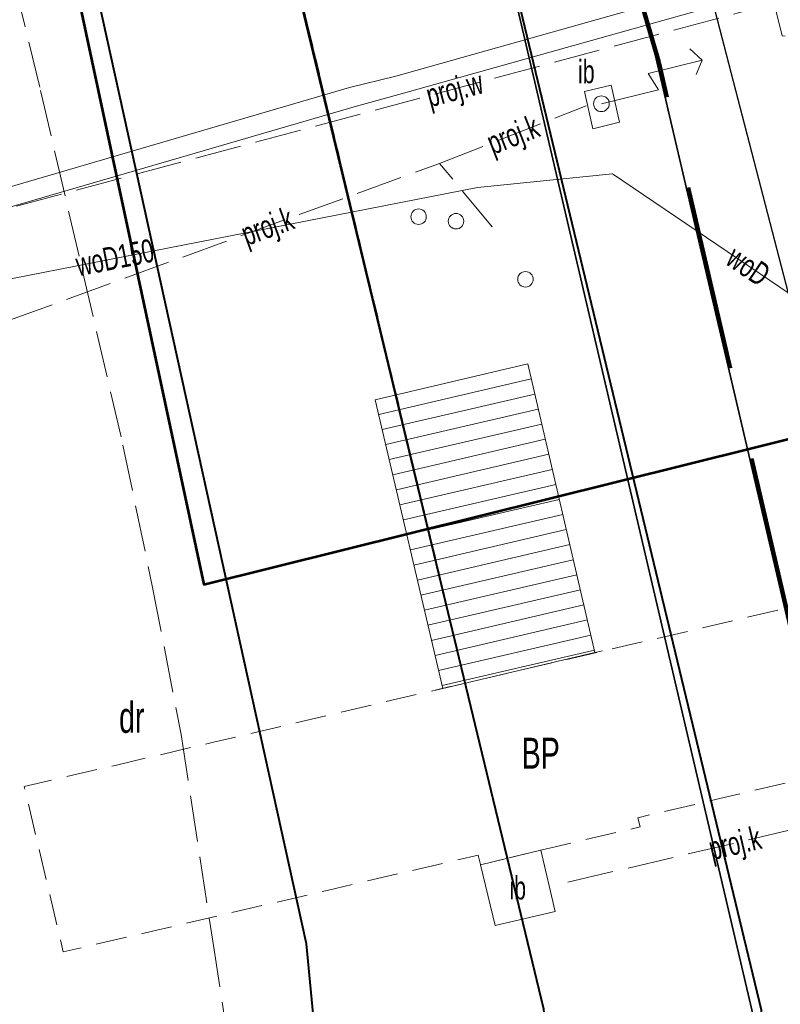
# Model space of a CAD drawing. Header units: metres. Extents: x 6567444 to 13135881, y 5574237 to 11149086.
# Tile 14 of 191: x 6567821 to 6567846, y 5574409 to 5574440. Entities that reach past the tile are written whole.
import ezdxf
from ezdxf.enums import TextEntityAlignment as Align

# ---------------------------------------------------------------- set-up
doc = ezdxf.new("R2010")
doc.units = ezdxf.units.M
for name, pattern in [('2.0_1.0', [3, 2, -1]), ('L_0_03', [1, 0.5, -0.5]), ('L_0_04', [1.5, 1, -0.5]), ('L_0_06', [2, 1.5, -0.5]), ('L_2_50', [2.5, 2, -0.5])]:
    doc.linetypes.add(name, pattern=pattern)
for name, color, linetype, lineweight in [('_TT_KAN_D_Opis_PKT_II', 7, 'Continuous', 30), ('EGB_DzialkaEwidencyjna', 7, 'Continuous', 18), ('EGB_Klasouzytek', 92, 'Continuous', 18), ('EGB_KonturUzytkuGruntowego', 92, 'Continuous', 18), ('GES_InneUrzadzeniaTowarzyszace', 7, 'Continuous', 18), ('GES_InneUrzadzeniaTowarzyszace_P', 7, 'Continuous', 18), ('GES_PrzewodCieplowniczy', 212, 'Continuous', 18), ('GES_PrzewodElektroenergetyczny_Projektowany', 7, 'Continuous', 18), ('GES_PrzewodKanalizacyjny_Projektowany', 7, 'Continuous', 18), ('GES_PrzewodWodociagowy', 5, 'Continuous', 18), ('GES_PrzewodWodociagowy_Projektowany', 7, 'Continuous', 18), ('KR_ObiektKarto', 7, 'Continuous', 18), ('MP_LINIE_REGULAC', 135, 'Continuous', 40), ('OT_Budowle', 7, 'Continuous', 18), ('OT_Komunikacja', 7, 'Continuous', 18), ('Z_ZAKRES', 214, 'Continuous', 90)]:
    doc.layers.add(name, color=color, linetype=linetype, lineweight=lineweight)
doc.styles.get("Standard").update_dxf_attribs({"font": 'arial.ttf'})
doc.linetypes.add('MPNLZ', pattern='A,6,-2,[35,msgB.shx,S=0.016,R=0,X=-1,Y=0],6', length=14)

# ---------------------------------------------------------------- blocks, each defined once
blk = doc.blocks.new('L_0_29_1')
at = {"color": 0, "linetype": 'Continuous', "lineweight": 13, "flags": 128}
blk.add_lwpolyline([(0, -0.5), (0, 0.5)], dxfattribs=at)
blk = doc.blocks.new('L_0_29_2')
at = {"color": 0, "linetype": 'Continuous', "lineweight": 13, "flags": 128}
blk.add_lwpolyline([(0, 0.5), (0, -0.5)], dxfattribs=at)
blk = doc.blocks.new('other_SUPP')
at = {"color": 0, "linetype": 'Continuous', "lineweight": 18}
blk.add_circle((0, 0), 0.5, dxfattribs=at)
blk = doc.blocks.new('other_SUPY')
at = {"color": 0, "linetype": 'Continuous', "lineweight": 18, "flags": 128}
for points in [[(-1.2, 7), (-2.1, 6.4)], [(0, 0), (0, 3.8), (-1.2, 3.4), (-1.2, 7)], [(-1.2, 7), (-0.4, 6.4)]]:
    blk.add_lwpolyline(points, dxfattribs=at)
at = {"color": 0, "linetype": 'Continuous', "lineweight": 18}
blk.add_circle((0, 0), 0.51, dxfattribs=at)
blk = doc.blocks.new('_MDCP')
at = {"layer": 'EGB_DzialkaEwidencyjna', "linetype": 'Continuous', "lineweight": 18}
for p, q in [((6567837.912, 5574408.633), (6567824.598, 5574464.147)), ((6567824.598, 5574464.147), (6567837.912, 5574408.633))]:
    blk.add_line(p, q, dxfattribs=at)
at = {"layer": 'EGB_Klasouzytek', "lineweight": 18}
for points in [[(6567799.496, 5574570.502), (6567805.83, 5574540.63), (6567812.91, 5574512.76), (6567813.39, 5574510.85), (6567815.07, 5574503.11), (6567824.54, 5574464.39), (6567837.97, 5574408.39), (6567843.288, 5574339.737)], [(6567843.288, 5574339.738), (6567840.22, 5574379.37), (6567837.97, 5574408.39), (6567824.54, 5574464.39), (6567815.07, 5574503.11), (6567813.39, 5574510.85), (6567812.91, 5574512.76), (6567809.64, 5574533.63), (6567810.66, 5574545.93), (6567811.96, 5574548.85), (6567814.7, 5574549.3), (6567819.81, 5574551.02), (6567841.64, 5574556.2), (6567848.19, 5574557.83), (6567849.51, 5574552.26), (6567830.11, 5574547.72), (6567829, 5574518.49), (6567851.37, 5574441.53), (6567857.95, 5574413.39), (6567862.49, 5574380.1), (6567864.17, 5574367.81), (6567869.98, 5574345.11), (6567862.17, 5574342.99), (6567862.141, 5574342.197)]]:
    blk.add_lwpolyline(points, dxfattribs=at)
at = {"layer": 'EGB_KonturUzytkuGruntowego', "linetype": 'L_0_03', "lineweight": 18}
for points in [[(6567799.496, 5574570.502), (6567805.83, 5574540.63), (6567812.91, 5574512.76), (6567813.39, 5574510.85), (6567815.07, 5574503.11), (6567824.54, 5574464.39), (6567837.97, 5574408.39), (6567840.22, 5574379.37), (6567843.288, 5574339.738)], [(6567843.288, 5574339.738), (6567840.22, 5574379.37), (6567837.97, 5574408.39), (6567824.54, 5574464.39), (6567815.07, 5574503.11), (6567813.39, 5574510.85), (6567812.91, 5574512.76), (6567809.64, 5574533.63), (6567810.66, 5574545.93), (6567811.96, 5574548.85), (6567814.7, 5574549.3), (6567819.81, 5574551.02), (6567841.64, 5574556.2), (6567848.19, 5574557.83), (6567849.51, 5574552.26), (6567830.11, 5574547.72), (6567829, 5574518.49), (6567851.37, 5574441.53), (6567857.95, 5574413.39), (6567862.49, 5574380.1), (6567864.17, 5574367.81), (6567869.98, 5574345.11), (6567862.17, 5574342.99), (6567862.141, 5574342.197)]]:
    blk.add_lwpolyline(points, dxfattribs=at)
at = {"layer": 'GES_InneUrzadzeniaTowarzyszace', "color": 7, "linetype": 'L_0_04', "lineweight": 18, "flags": 128}
blk.add_lwpolyline([(6567824.12, 5574416.26), (6567827.3, 5574417.01), (6567834.71, 5574418.75), (6567848.14, 5574421.88), (6567853.26, 5574423.08), (6567854.58, 5574417.42), (6567851.37, 5574416.66), (6567849.43, 5574416.21), (6567849.36, 5574416.5), (6567847.12, 5574416), (6567841.02, 5574414.57), (6567841.09, 5574414.27), (6567837.88, 5574413.52), (6567835.93, 5574413.05), (6567835.86, 5574413.36), (6567830.97, 5574412.22), (6567828.31, 5574411.6), (6567825.37, 5574410.91), (6567822.44, 5574410.23), (6567821.18, 5574415.58)], close=True, dxfattribs=at)
at = {"layer": 'GES_PrzewodCieplowniczy', "color": 212, "linetype": 'Continuous', "lineweight": 18}
for points in [[(6567818.911, 5574434.436), (6567831.7, 5574438.18), (6567833.19, 5574438.54), (6567845.1, 5574441.9)], [(6567845.21, 5574441.3), (6567833.29, 5574437.95), (6567831.92, 5574437.57), (6567819.001, 5574433.809)]]:
    blk.add_lwpolyline(points, dxfattribs=at)
at = {"layer": 'GES_PrzewodElektroenergetyczny_Projektowany', "color": 1, "linetype": 'L_2_50', "lineweight": 18}
blk.add_lwpolyline([(6567862.97, 5574345.7), (6567860.87, 5574363.89), (6567859.4, 5574369.85), (6567857.55, 5574384.66), (6567852.95, 5574407.66), (6567856.75, 5574413.96), (6567850.78, 5574439.79), (6567845.68, 5574439.84), (6567840.19, 5574462.85), (6567835.66, 5574481.07), (6567834.95, 5574484.54), (6567834.05, 5574490.99), (6567831.43, 5574502.77), (6567830.63, 5574506.04)], dxfattribs=at)
at = {"layer": 'GES_PrzewodKanalizacyjny_Projektowany', "color": 36, "linetype": 'L_0_06', "lineweight": 18, "flags": 128}
for points in [[(6567834.61, 5574435.72), (6567839.35, 5574437.58)], [(6567820.67, 5574430.64), (6567834.61, 5574435.72), (6567836.51, 5574433.43)], [(6567849.95, 5574415.11), (6567838.36, 5574412.39)]]:
    blk.add_lwpolyline(points, dxfattribs=at)
at = {"layer": 'GES_PrzewodWodociagowy', "color": 5, "linetype": 'Continuous', "lineweight": 18}
blk.add_lwpolyline([(6567840.2, 5574435.385), (6567835.835, 5574434.943), (6567819.305, 5574431.705)], dxfattribs=at)
at = {"layer": 'GES_PrzewodWodociagowy', "color": 5, "linetype": 'Continuous', "lineweight": 18, "flags": 128}
blk.add_lwpolyline([(6567840.2, 5574435.385), (6567848.987, 5574429.438)], dxfattribs=at)
at = {"layer": 'GES_PrzewodWodociagowy_Projektowany', "color": 5, "linetype": 'L_0_06', "lineweight": 18}
blk.add_lwpolyline([(6567818.999, 5574433.824), (6567848.16, 5574441.63), (6567854.05, 5574443.19), (6567857.1, 5574432.08), (6567858.03, 5574432.38)], dxfattribs=at)
at = {"layer": 'KR_ObiektKarto', "linetype": 'Continuous', "lineweight": 18, "flags": 128}
for points in [[(6567837.573, 5574428.753), (6567832.641, 5574427.606)], [(6567837.687, 5574428.266), (6567832.755, 5574427.119)], [(6567837.8, 5574427.779), (6567832.868, 5574426.632)], [(6567837.913, 5574427.292), (6567832.982, 5574426.145)], [(6567838.026, 5574426.805), (6567833.096, 5574425.658)], [(6567838.14, 5574426.318), (6567833.21, 5574425.171)], [(6567838.253, 5574425.831), (6567833.323, 5574424.684)], [(6567838.366, 5574425.344), (6567833.437, 5574424.198)], [(6567838.479, 5574424.857), (6567833.551, 5574423.711)], [(6567838.593, 5574424.37), (6567833.665, 5574423.224)], [(6567838.706, 5574423.883), (6567833.778, 5574422.737)], [(6567838.819, 5574423.396), (6567833.892, 5574422.25)], [(6567838.932, 5574422.909), (6567834.006, 5574421.763)], [(6567839.046, 5574422.422), (6567834.12, 5574421.276)], [(6567839.159, 5574421.935), (6567834.233, 5574420.789)], [(6567839.272, 5574421.448), (6567834.347, 5574420.302)], [(6567839.386, 5574420.961), (6567834.461, 5574419.816)], [(6567839.499, 5574420.474), (6567834.575, 5574419.329)], [(6567839.612, 5574419.987), (6567834.689, 5574418.842)]]:
    blk.add_lwpolyline(points, dxfattribs=at)
at = {"layer": 'MP_LINIE_REGULAC', "linetype": 'MPNLZ', "flags": 128}
blk.add_lwpolyline([(6567850.203, 5574340.64), (6567845.014, 5574408.349), (6567815.314, 5574531.714), (6567826.921, 5574548.2), (6567848.668, 5574553.025)], dxfattribs=at)
at = {"layer": 'MP_LINIE_REGULAC', "linetype": 'Continuous'}
for points in [[(6567837.155, 5574338.938), (6567830.301, 5574410.488), (6567815.244, 5574478.805), (6567809.616, 5574504.76)], [(6567828.37, 5574448.208), (6567837.97, 5574408.39), (6567843.24, 5574340.36), (6567843.288, 5574339.738)]]:
    blk.add_lwpolyline(points, dxfattribs=at)
at = {"layer": 'OT_Budowle', "color": 7, "linetype": 'Continuous', "lineweight": 18, "flags": 128}
for points in [[(6567840.16, 5574438.25), (6567840.43, 5574437.05), (6567839.56, 5574436.84), (6567839.29, 5574438.05)], [(6567837.88, 5574413.52), (6567838.34, 5574411.54), (6567836.41, 5574411.08), (6567835.93, 5574413.05)]]:
    blk.add_lwpolyline(points, close=True, dxfattribs=at)
at = {"layer": 'OT_Komunikacja', "color": 7, "linetype": 'Continuous', "lineweight": 25, "flags": 128}
blk.add_lwpolyline([(6567856.09, 5574372.83), (6567857, 5574372.9), (6567856.31, 5574378.9), (6567855.79, 5574382.87), (6567855.18, 5574386.83), (6567854.51, 5574390.76), (6567853.78, 5574394.71), (6567853.05, 5574398.63), (6567852.19, 5574402.6), (6567849.76, 5574413.26), (6567845.96, 5574431.22), (6567840.92, 5574450.67), (6567838.96, 5574456.25), (6567831.07, 5574490.06), (6567830.27, 5574495.98), (6567829, 5574501.83), (6567827.92, 5574506.7)], dxfattribs=at)
at = {"layer": 'OT_Komunikacja', "color": 7, "linetype": 'Continuous', "lineweight": 35}
for points in [[(6567821.69, 5574506.72), (6567844.97, 5574407.21), (6567845.53, 5574404.75), (6567846.07, 5574402.32), (6567847.1, 5574397.41), (6567847.57, 5574394.98), (6567847.771, 5574393.56), (6567848.45, 5574390.06), (6567848.87, 5574387.58), (6567849.27, 5574385.1), (6567849.64, 5574382.63), (6567850, 5574380.17), (6567850.33, 5574377.66), (6567850.64, 5574375.19), (6567851.22, 5574370.13), (6567851.46, 5574367.75), (6567851.69, 5574365.27), (6567851.9, 5574362.77), (6567852.1, 5574360.28), (6567852.26, 5574357.8)], [(6567825.64, 5574507.36), (6567848.98, 5574407.6), (6567849.55, 5574405.16), (6567850.09, 5574402.71), (6567850.6, 5574400.27), (6567851.1, 5574397.82), (6567851.58, 5574395.37), (6567852.04, 5574392.91), (6567852.48, 5574390.43), (6567852.89, 5574387.97), (6567853.29, 5574385.49), (6567853.67, 5574383.03), (6567854.02, 5574380.55), (6567854.35, 5574378.08), (6567854.66, 5574375.6), (6567854.97, 5574373.1), (6567855.23, 5574370.61), (6567855.48, 5574368.14), (6567855.71, 5574365.66), (6567855.92, 5574363.17), (6567856.1, 5574360.65), (6567856.28, 5574358.16)]]:
    blk.add_lwpolyline(points, dxfattribs=at)
at = {"layer": 'OT_Komunikacja', "color": 7, "linetype": 'L_0_04', "lineweight": 18, "flags": 128}
blk.add_lwpolyline([(6567947.515, 5574455.698), (6567948.396, 5574450.424), (6567948.648, 5574448.732), (6567948.975, 5574446.476), (6567949.265, 5574444.281), (6567949.478, 5574440.508), (6567949.478, 5574438.827), (6567949.548, 5574436.345), (6567949.466, 5574434.494), (6567949.331, 5574431.506), (6567949.013, 5574428.567), (6567948.397, 5574424.452), (6567947.845, 5574421.592), (6567946.958, 5574417.848), (6567946.194, 5574415.206), (6567944.955, 5574411.463), (6567944.22, 5574409.565), (6567943.335, 5574407.431), (6567941.896, 5574404.446), (6567940.723, 5574402.331), (6567939.781, 5574400.677), (6567938.516, 5574398.665), (6567936.744, 5574396.084), (6567934.465, 5574393.243), (6567932.327, 5574390.844), (6567928.971, 5574387.543), (6567926.7, 5574385.54), (6567925.032, 5574384.195), (6567923.337, 5574382.935), (6567920.797, 5574381.179), (6567917.606, 5574379.366), (6567914.527, 5574377.737), (6567911.816, 5574376.502), (6567909.558, 5574375.579), (6567907.269, 5574374.816), (6567903.606, 5574373.672), (6567899.382, 5574372.528), (6567894.891, 5574371.274), (6567878.894, 5574366.917), (6567867.949, 5574363.87), (6567863.154, 5574362.61), (6567857.11, 5574361.35), (6567856.863, 5574364.456), (6567856.582, 5574368.039), (6567856.09, 5574372.83), (6567857, 5574372.9), (6567856.31, 5574378.9), (6567855.79, 5574382.87), (6567855.18, 5574386.83), (6567854.51, 5574390.76), (6567853.78, 5574394.71), (6567853.05, 5574398.63), (6567852.19, 5574402.6), (6567849.76, 5574413.26), (6567849.89, 5574414.22), (6567851.83, 5574414.67), (6567851.37, 5574416.66), (6567854.58, 5574417.42), (6567850.88, 5574432.39), (6567845.96, 5574431.22), (6567840.92, 5574450.67), (6567838.96, 5574456.25), (6567831.07, 5574490.06), (6567830.27, 5574495.98), (6567829, 5574501.83), (6567827.92, 5574506.7), (6567826.86, 5574511.56), (6567826.08, 5574515.52), (6567825.4, 5574519.47), (6567824.95, 5574522.44), (6567824.5, 5574526.43), (6567824.25, 5574529.43), (6567824.08, 5574532.42), (6567824.01, 5574536.4), (6567824.25, 5574539.41), (6567825.44, 5574545.29), (6567826.09, 5574547.18), (6567826.92, 5574548.98), (6567827.87, 5574550.71), (6567829, 5574552.37), (6567849.24, 5574556.86), (6567847.84, 5574562.43), (6567850.42, 5574563.07), (6567851, 5574562.82), (6567857.08, 5574558.64), (6567878.36, 5574563.51), (6567907.32, 5574570.28), (6567907.73, 5574567.88), (6567878.94, 5574561.2), (6567857.62, 5574556.33), (6567833.07, 5574550.68), (6567832.17, 5574550.48), (6567830.79, 5574549.8), (6567829.67, 5574548.79), (6567828.68, 5574547.02), (6567827.68, 5574544.22), (6567827.06, 5574541.37), (6567826.61, 5574538.33), (6567826.47, 5574535.3), (6567826.62, 5574531.27), (6567826.93, 5574527.32), (6567827.29, 5574523.8), (6567827.81, 5574520.34), (6567828.64, 5574515.44), (6567829.22, 5574512.47), (6567831.34, 5574502.7), (6567832, 5574502.04), (6567832.86, 5574501.86), (6567835.48, 5574490.39), (6567838.69, 5574476.72), (6567840.94, 5574477.22), (6567842.1, 5574472.29), (6567839.84, 5574471.76), (6567843.24, 5574457.14), (6567846.41, 5574443.89), (6567846.82, 5574442.27), (6567847.04, 5574441.61), (6567847.42, 5574441.08), (6567847.97, 5574440.71), (6567848.63, 5574440.56), (6567849.32, 5574440.61), (6567851.19, 5574441.04), (6567854.02, 5574429.39), (6567857.72, 5574414.07), (6567855.38, 5574413.53), (6567854.43, 5574412.7), (6567853.63, 5574411.68), (6567853.17, 5574410.72), (6567853.12, 5574409.71), (6567854.26, 5574404.84), (6567855.51, 5574399), (6567857.01, 5574391.2), (6567857.79, 5574386.18), (6567858.35, 5574382.21), (6567859.02, 5574377.27), (6567859.909, 5574368.887), (6567860.055, 5574367.78), (6567860.402, 5574366.895), (6567861.348, 5574365.757), (6567862.743, 5574365.112), (6567863.812, 5574364.983), (6567864.873, 5574365.082), (6567875.385, 5574368.045), (6567887.169, 5574371.344), (6567894.86, 5574373.433), (6567904.193, 5574375.979), (6567909.986, 5574377.842), (6567913.714, 5574379.575), (6567916.29, 5574380.93), (6567919.833, 5574382.929), (6567921.94, 5574384.465), (6567924.837, 5574386.597), (6567926.974, 5574388.488), (6567928.91, 5574390.273), (6567932.797, 5574394.443), (6567936.263, 5574399.014), (6567938.789, 5574403.047), (6567940.719, 5574406.619), (6567942.6, 5574410.97), (6567944.237, 5574415.951), (6567945.095, 5574418.932), (6567946.005, 5574422.667), (6567946.916, 5574428.255), (6567947.357, 5574433.537), (6567947.446, 5574438.626), (6567947.184, 5574444.294), (6567946.685, 5574448.233), (6567946.054, 5574452.175), (6567945.029, 5574458.386), (6567942.856, 5574469.729), (6567945.871, 5574465.435)], close=True, dxfattribs=at)
at = {"layer": 'OT_Komunikacja', "color": 7, "linetype": 'L_0_06', "lineweight": 18}
blk.add_lwpolyline([(6567805.918, 5574503.198), (6567807.719, 5574495.774), (6567814.307, 5574468.68), (6567815.259, 5574464.767), (6567817.142, 5574457.023), (6567819.924, 5574445.478), (6567821.705, 5574438.078), (6567824.37, 5574426.61), (6567825.318, 5574422.062), (6567826.252, 5574417.257), (6567827.277, 5574410.583), (6567828.114, 5574405.156)], dxfattribs=at)
at = {"layer": 'OT_Komunikacja', "color": 7, "linetype": 'Continuous', "lineweight": 18, "flags": 128}
blk.add_lwpolyline([(6567832.53, 5574428.08), (6567837.46, 5574429.24), (6567839.63, 5574419.91), (6567834.71, 5574418.75)], close=True, dxfattribs=at)
at = {"layer": 'Z_ZAKRES', "linetype": '2.0_1.0', "lineweight": 140, "ltscale": 3}
blk.add_lwpolyline([(6567820.407, 5574555.719), (6567847.232, 5574561.997), (6567929.356, 5574581.206), (6567956.443, 5574443.911), (6567955.827, 5574425.481), (6567951.015, 5574407.07), (6567933.777, 5574381.866), (6567907.312, 5574367.318), (6567855.739, 5574355.65), (6567852.582, 5574378.747), (6567848.105, 5574411.572), (6567841.693, 5574438.994), (6567818.946, 5574517.253)], close=True, dxfattribs=at)
at = {"layer": 'GES_InneUrzadzeniaTowarzyszace_P', "linetype": 'Continuous', "xscale": 0.5, "yscale": 0.5, "zscale": 0.5, "rotation": 283.5704343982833}
blk.add_blockref('other_SUPY', (6567839.84, 5574437.65), dxfattribs=at)
at = {"layer": 'GES_InneUrzadzeniaTowarzyszace_P', "linetype": 'Continuous', "xscale": 0.5, "yscale": 0.5, "zscale": 0.5}
for p in [(6567833.929, 5574433.997), (6567835.139, 5574433.852), (6567837.384, 5574431.974)]:
    blk.add_blockref('other_SUPP', p, dxfattribs=at)
at = {"layer": 'OT_Budowle', "color": 7, "linetype": 'Continuous', "xscale": 0.5, "yscale": 0.5, "zscale": 0.5}
for name, p, rotation in [('L_0_29_2', (6567839.63, 5574419.91), 103.09), ('L_0_29_1', (6567834.71, 5574418.75), 103.15)]:
    blk.add_blockref(name, p, dxfattribs=dict(at, rotation=rotation))
at = {"layer": 'EGB_KonturUzytkuGruntowego', "lineweight": 20, "width": 0.66}
blk.add_text('dr', height=1, dxfattribs=at).set_placement((6567824.654, 5574417.813), align=Align.MIDDLE_CENTER)
at = {"layer": 'GES_InneUrzadzeniaTowarzyszace', "color": 7, "lineweight": 20, "width": 0.66}
blk.add_text('BP', height=1, dxfattribs=at).set_placement((6567837.88, 5574416.655), align=Align.MIDDLE_CENTER)
at = {"layer": 'GES_PrzewodKanalizacyjny_Projektowany', "color": 36, "lineweight": 15, "width": 0.66}
for rotation, p in [(-338.6, (6567836.98, 5574436.65)), (-340, (6567829.038, 5574433.689)), (-346.8, (6567844.155, 5574413.75))]:
    blk.add_text('proj.k', height=0.75, rotation=rotation, dxfattribs=at).set_placement(p, align=Align.MIDDLE_CENTER)
at = {"layer": 'GES_PrzewodWodociagowy', "color": 5, "lineweight": 15, "width": 0.66}
for s, rotation, p in [('woD150', -348.9, (6567824.107, 5574432.681)), ('woD', -34.1, (6567844.594, 5574432.411))]:
    blk.add_text(s, height=0.75, rotation=rotation, dxfattribs=at).set_placement(p, align=Align.MIDDLE_CENTER)
at = {"layer": 'GES_PrzewodWodociagowy_Projektowany', "color": 5, "lineweight": 15, "width": 0.66}
blk.add_text('proj.w', height=0.75, rotation=-345, dxfattribs=at).set_placement((6567835.091, 5574438.131), align=Align.MIDDLE_CENTER)
at = {"layer": 'OT_Budowle', "color": 7, "lineweight": 15, "width": 0.66}
for p in [(6567839.353, 5574438.688), (6567837.135, 5574412.3)]:
    blk.add_text('ib', height=0.75, dxfattribs=at).set_placement(p, align=Align.MIDDLE_CENTER)
blk = doc.blocks.new('GE.I.6640.1.468.2024_MDCP_dodatkowe pomiary_12.03.2026')
at = {"layer": 'EGB_DzialkaEwidencyjna', "linetype": 'Continuous', "lineweight": 18}
for p, q in [((6567837.912, 5574408.633), (6567824.598, 5574464.147)), ((6567824.598, 5574464.147), (6567837.912, 5574408.633))]:
    blk.add_line(p, q, dxfattribs=at)
at = {"layer": 'EGB_Klasouzytek', "lineweight": 18}
for points in [[(6567799.496, 5574570.502), (6567805.83, 5574540.63), (6567812.91, 5574512.76), (6567813.39, 5574510.85), (6567815.07, 5574503.11), (6567824.54, 5574464.39), (6567837.97, 5574408.39), (6567843.288, 5574339.737)], [(6567843.288, 5574339.738), (6567840.22, 5574379.37), (6567837.97, 5574408.39), (6567824.54, 5574464.39), (6567815.07, 5574503.11), (6567813.39, 5574510.85), (6567812.91, 5574512.76), (6567809.64, 5574533.63), (6567810.66, 5574545.93), (6567811.96, 5574548.85), (6567814.7, 5574549.3), (6567819.81, 5574551.02), (6567841.64, 5574556.2), (6567848.19, 5574557.83), (6567849.51, 5574552.26), (6567830.11, 5574547.72), (6567829, 5574518.49), (6567851.37, 5574441.53), (6567857.95, 5574413.39), (6567862.49, 5574380.1), (6567864.17, 5574367.81), (6567869.98, 5574345.11), (6567862.17, 5574342.99), (6567862.141, 5574342.197)]]:
    blk.add_lwpolyline(points, dxfattribs=at)
at = {"layer": 'EGB_KonturUzytkuGruntowego', "linetype": 'L_0_03', "lineweight": 18}
for points in [[(6567799.496, 5574570.502), (6567805.83, 5574540.63), (6567812.91, 5574512.76), (6567813.39, 5574510.85), (6567815.07, 5574503.11), (6567824.54, 5574464.39), (6567837.97, 5574408.39), (6567840.22, 5574379.37), (6567843.288, 5574339.738)], [(6567843.288, 5574339.738), (6567840.22, 5574379.37), (6567837.97, 5574408.39), (6567824.54, 5574464.39), (6567815.07, 5574503.11), (6567813.39, 5574510.85), (6567812.91, 5574512.76), (6567809.64, 5574533.63), (6567810.66, 5574545.93), (6567811.96, 5574548.85), (6567814.7, 5574549.3), (6567819.81, 5574551.02), (6567841.64, 5574556.2), (6567848.19, 5574557.83), (6567849.51, 5574552.26), (6567830.11, 5574547.72), (6567829, 5574518.49), (6567851.37, 5574441.53), (6567857.95, 5574413.39), (6567862.49, 5574380.1), (6567864.17, 5574367.81), (6567869.98, 5574345.11), (6567862.17, 5574342.99), (6567862.141, 5574342.197)]]:
    blk.add_lwpolyline(points, dxfattribs=at)
at = {"layer": 'GES_InneUrzadzeniaTowarzyszace', "color": 7, "linetype": 'L_0_04', "lineweight": 18, "flags": 128}
blk.add_lwpolyline([(6567824.12, 5574416.26), (6567827.3, 5574417.01), (6567834.71, 5574418.75), (6567848.14, 5574421.88), (6567853.26, 5574423.08), (6567854.58, 5574417.42), (6567851.37, 5574416.66), (6567849.43, 5574416.21), (6567849.36, 5574416.5), (6567847.12, 5574416), (6567841.02, 5574414.57), (6567841.09, 5574414.27), (6567837.88, 5574413.52), (6567835.93, 5574413.05), (6567835.86, 5574413.36), (6567830.97, 5574412.22), (6567828.31, 5574411.6), (6567825.37, 5574410.91), (6567822.44, 5574410.23), (6567821.18, 5574415.58)], close=True, dxfattribs=at)
at = {"layer": 'GES_PrzewodCieplowniczy', "color": 212, "linetype": 'Continuous', "lineweight": 18}
for points in [[(6567818.911, 5574434.436), (6567831.7, 5574438.18), (6567833.19, 5574438.54), (6567845.1, 5574441.9)], [(6567845.21, 5574441.3), (6567833.29, 5574437.95), (6567831.92, 5574437.57), (6567819.001, 5574433.809)]]:
    blk.add_lwpolyline(points, dxfattribs=at)
at = {"layer": 'GES_PrzewodElektroenergetyczny_Projektowany', "color": 1, "linetype": 'L_2_50', "lineweight": 18}
blk.add_lwpolyline([(6567862.97, 5574345.7), (6567860.87, 5574363.89), (6567859.4, 5574369.85), (6567857.55, 5574384.66), (6567852.95, 5574407.66), (6567856.75, 5574413.96), (6567850.78, 5574439.79), (6567845.68, 5574439.84), (6567840.19, 5574462.85), (6567835.66, 5574481.07), (6567834.95, 5574484.54), (6567834.05, 5574490.99), (6567831.43, 5574502.77), (6567830.63, 5574506.04)], dxfattribs=at)
at = {"layer": 'GES_PrzewodKanalizacyjny_Projektowany', "color": 36, "linetype": 'L_0_06', "lineweight": 18, "flags": 128}
for points in [[(6567834.61, 5574435.72), (6567839.35, 5574437.58)], [(6567820.67, 5574430.64), (6567834.61, 5574435.72), (6567836.51, 5574433.43)], [(6567849.95, 5574415.11), (6567838.36, 5574412.39)]]:
    blk.add_lwpolyline(points, dxfattribs=at)
at = {"layer": 'GES_PrzewodWodociagowy', "color": 5, "linetype": 'Continuous', "lineweight": 18}
blk.add_lwpolyline([(6567840.2, 5574435.385), (6567835.835, 5574434.943), (6567819.305, 5574431.705)], dxfattribs=at)
at = {"layer": 'GES_PrzewodWodociagowy', "color": 5, "linetype": 'Continuous', "lineweight": 18, "flags": 128}
blk.add_lwpolyline([(6567840.2, 5574435.385), (6567848.987, 5574429.438)], dxfattribs=at)
at = {"layer": 'GES_PrzewodWodociagowy_Projektowany', "color": 5, "linetype": 'L_0_06', "lineweight": 18}
blk.add_lwpolyline([(6567818.999, 5574433.824), (6567848.16, 5574441.63), (6567854.05, 5574443.19), (6567857.1, 5574432.08), (6567858.03, 5574432.38)], dxfattribs=at)
at = {"layer": 'KR_ObiektKarto', "linetype": 'Continuous', "lineweight": 18, "flags": 128}
for points in [[(6567837.573, 5574428.753), (6567832.641, 5574427.606)], [(6567837.687, 5574428.266), (6567832.755, 5574427.119)], [(6567837.8, 5574427.779), (6567832.868, 5574426.632)], [(6567837.913, 5574427.292), (6567832.982, 5574426.145)], [(6567838.026, 5574426.805), (6567833.096, 5574425.658)], [(6567838.14, 5574426.318), (6567833.21, 5574425.171)], [(6567838.253, 5574425.831), (6567833.323, 5574424.684)], [(6567838.366, 5574425.344), (6567833.437, 5574424.198)], [(6567838.479, 5574424.857), (6567833.551, 5574423.711)], [(6567838.593, 5574424.37), (6567833.665, 5574423.224)], [(6567838.706, 5574423.883), (6567833.778, 5574422.737)], [(6567838.819, 5574423.396), (6567833.892, 5574422.25)], [(6567838.932, 5574422.909), (6567834.006, 5574421.763)], [(6567839.046, 5574422.422), (6567834.12, 5574421.276)], [(6567839.159, 5574421.935), (6567834.233, 5574420.789)], [(6567839.272, 5574421.448), (6567834.347, 5574420.302)], [(6567839.386, 5574420.961), (6567834.461, 5574419.816)], [(6567839.499, 5574420.474), (6567834.575, 5574419.329)], [(6567839.612, 5574419.987), (6567834.689, 5574418.842)]]:
    blk.add_lwpolyline(points, dxfattribs=at)
at = {"layer": 'MP_LINIE_REGULAC', "linetype": 'MPNLZ', "flags": 128}
blk.add_lwpolyline([(6567850.203, 5574340.64), (6567845.014, 5574408.349), (6567815.314, 5574531.714), (6567826.921, 5574548.2), (6567848.668, 5574553.025)], dxfattribs=at)
at = {"layer": 'MP_LINIE_REGULAC', "linetype": 'Continuous'}
for points in [[(6567837.155, 5574338.938), (6567830.301, 5574410.488), (6567815.244, 5574478.805), (6567809.616, 5574504.76)], [(6567828.37, 5574448.208), (6567837.97, 5574408.39), (6567843.24, 5574340.36), (6567843.288, 5574339.738)]]:
    blk.add_lwpolyline(points, dxfattribs=at)
at = {"layer": 'OT_Budowle', "color": 7, "linetype": 'Continuous', "lineweight": 18, "flags": 128}
for points in [[(6567840.16, 5574438.25), (6567840.43, 5574437.05), (6567839.56, 5574436.84), (6567839.29, 5574438.05)], [(6567837.88, 5574413.52), (6567838.34, 5574411.54), (6567836.41, 5574411.08), (6567835.93, 5574413.05)]]:
    blk.add_lwpolyline(points, close=True, dxfattribs=at)
at = {"layer": 'OT_Komunikacja', "color": 7, "linetype": 'Continuous', "lineweight": 25, "flags": 128}
blk.add_lwpolyline([(6567856.09, 5574372.83), (6567857, 5574372.9), (6567856.31, 5574378.9), (6567855.79, 5574382.87), (6567855.18, 5574386.83), (6567854.51, 5574390.76), (6567853.78, 5574394.71), (6567853.05, 5574398.63), (6567852.19, 5574402.6), (6567849.76, 5574413.26), (6567845.96, 5574431.22), (6567840.92, 5574450.67), (6567838.96, 5574456.25), (6567831.07, 5574490.06), (6567830.27, 5574495.98), (6567829, 5574501.83), (6567827.92, 5574506.7)], dxfattribs=at)
at = {"layer": 'OT_Komunikacja', "color": 7, "linetype": 'Continuous', "lineweight": 35}
for points in [[(6567821.69, 5574506.72), (6567844.97, 5574407.21), (6567845.53, 5574404.75), (6567846.07, 5574402.32), (6567847.1, 5574397.41), (6567847.57, 5574394.98), (6567847.771, 5574393.56), (6567848.45, 5574390.06), (6567848.87, 5574387.58), (6567849.27, 5574385.1), (6567849.64, 5574382.63), (6567850, 5574380.17), (6567850.33, 5574377.66), (6567850.64, 5574375.19), (6567851.22, 5574370.13), (6567851.46, 5574367.75), (6567851.69, 5574365.27), (6567851.9, 5574362.77), (6567852.1, 5574360.28), (6567852.26, 5574357.8)], [(6567825.64, 5574507.36), (6567848.98, 5574407.6), (6567849.55, 5574405.16), (6567850.09, 5574402.71), (6567850.6, 5574400.27), (6567851.1, 5574397.82), (6567851.58, 5574395.37), (6567852.04, 5574392.91), (6567852.48, 5574390.43), (6567852.89, 5574387.97), (6567853.29, 5574385.49), (6567853.67, 5574383.03), (6567854.02, 5574380.55), (6567854.35, 5574378.08), (6567854.66, 5574375.6), (6567854.97, 5574373.1), (6567855.23, 5574370.61), (6567855.48, 5574368.14), (6567855.71, 5574365.66), (6567855.92, 5574363.17), (6567856.1, 5574360.65), (6567856.28, 5574358.16)]]:
    blk.add_lwpolyline(points, dxfattribs=at)
at = {"layer": 'OT_Komunikacja', "color": 7, "linetype": 'L_0_04', "lineweight": 18, "flags": 128}
blk.add_lwpolyline([(6567947.515, 5574455.698), (6567948.396, 5574450.424), (6567948.648, 5574448.732), (6567948.975, 5574446.476), (6567949.265, 5574444.281), (6567949.478, 5574440.508), (6567949.478, 5574438.827), (6567949.548, 5574436.345), (6567949.466, 5574434.494), (6567949.331, 5574431.506), (6567949.013, 5574428.567), (6567948.397, 5574424.452), (6567947.845, 5574421.592), (6567946.958, 5574417.848), (6567946.194, 5574415.206), (6567944.955, 5574411.463), (6567944.22, 5574409.565), (6567943.335, 5574407.431), (6567941.896, 5574404.446), (6567940.723, 5574402.331), (6567939.781, 5574400.677), (6567938.516, 5574398.665), (6567936.744, 5574396.084), (6567934.465, 5574393.243), (6567932.327, 5574390.844), (6567928.971, 5574387.543), (6567926.7, 5574385.54), (6567925.032, 5574384.195), (6567923.337, 5574382.935), (6567920.797, 5574381.179), (6567917.606, 5574379.366), (6567914.527, 5574377.737), (6567911.816, 5574376.502), (6567909.558, 5574375.579), (6567907.269, 5574374.816), (6567903.606, 5574373.672), (6567899.382, 5574372.528), (6567894.891, 5574371.274), (6567878.894, 5574366.917), (6567867.949, 5574363.87), (6567863.154, 5574362.61), (6567857.11, 5574361.35), (6567856.863, 5574364.456), (6567856.582, 5574368.039), (6567856.09, 5574372.83), (6567857, 5574372.9), (6567856.31, 5574378.9), (6567855.79, 5574382.87), (6567855.18, 5574386.83), (6567854.51, 5574390.76), (6567853.78, 5574394.71), (6567853.05, 5574398.63), (6567852.19, 5574402.6), (6567849.76, 5574413.26), (6567849.89, 5574414.22), (6567851.83, 5574414.67), (6567851.37, 5574416.66), (6567854.58, 5574417.42), (6567850.88, 5574432.39), (6567845.96, 5574431.22), (6567840.92, 5574450.67), (6567838.96, 5574456.25), (6567831.07, 5574490.06), (6567830.27, 5574495.98), (6567829, 5574501.83), (6567827.92, 5574506.7), (6567826.86, 5574511.56), (6567826.08, 5574515.52), (6567825.4, 5574519.47), (6567824.95, 5574522.44), (6567824.5, 5574526.43), (6567824.25, 5574529.43), (6567824.08, 5574532.42), (6567824.01, 5574536.4), (6567824.25, 5574539.41), (6567825.44, 5574545.29), (6567826.09, 5574547.18), (6567826.92, 5574548.98), (6567827.87, 5574550.71), (6567829, 5574552.37), (6567849.24, 5574556.86), (6567847.84, 5574562.43), (6567850.42, 5574563.07), (6567851, 5574562.82), (6567857.08, 5574558.64), (6567878.36, 5574563.51), (6567907.32, 5574570.28), (6567907.73, 5574567.88), (6567878.94, 5574561.2), (6567857.62, 5574556.33), (6567833.07, 5574550.68), (6567832.17, 5574550.48), (6567830.79, 5574549.8), (6567829.67, 5574548.79), (6567828.68, 5574547.02), (6567827.68, 5574544.22), (6567827.06, 5574541.37), (6567826.61, 5574538.33), (6567826.47, 5574535.3), (6567826.62, 5574531.27), (6567826.93, 5574527.32), (6567827.29, 5574523.8), (6567827.81, 5574520.34), (6567828.64, 5574515.44), (6567829.22, 5574512.47), (6567831.34, 5574502.7), (6567832, 5574502.04), (6567832.86, 5574501.86), (6567835.48, 5574490.39), (6567838.69, 5574476.72), (6567840.94, 5574477.22), (6567842.1, 5574472.29), (6567839.84, 5574471.76), (6567843.24, 5574457.14), (6567846.41, 5574443.89), (6567846.82, 5574442.27), (6567847.04, 5574441.61), (6567847.42, 5574441.08), (6567847.97, 5574440.71), (6567848.63, 5574440.56), (6567849.32, 5574440.61), (6567851.19, 5574441.04), (6567854.02, 5574429.39), (6567857.72, 5574414.07), (6567855.38, 5574413.53), (6567854.43, 5574412.7), (6567853.63, 5574411.68), (6567853.17, 5574410.72), (6567853.12, 5574409.71), (6567854.26, 5574404.84), (6567855.51, 5574399), (6567857.01, 5574391.2), (6567857.79, 5574386.18), (6567858.35, 5574382.21), (6567859.02, 5574377.27), (6567859.909, 5574368.887), (6567860.055, 5574367.78), (6567860.402, 5574366.895), (6567861.348, 5574365.757), (6567862.743, 5574365.112), (6567863.812, 5574364.983), (6567864.873, 5574365.082), (6567875.385, 5574368.045), (6567887.169, 5574371.344), (6567894.86, 5574373.433), (6567904.193, 5574375.979), (6567909.986, 5574377.842), (6567913.714, 5574379.575), (6567916.29, 5574380.93), (6567919.833, 5574382.929), (6567921.94, 5574384.465), (6567924.837, 5574386.597), (6567926.974, 5574388.488), (6567928.91, 5574390.273), (6567932.797, 5574394.443), (6567936.263, 5574399.014), (6567938.789, 5574403.047), (6567940.719, 5574406.619), (6567942.6, 5574410.97), (6567944.237, 5574415.951), (6567945.095, 5574418.932), (6567946.005, 5574422.667), (6567946.916, 5574428.255), (6567947.357, 5574433.537), (6567947.446, 5574438.626), (6567947.184, 5574444.294), (6567946.685, 5574448.233), (6567946.054, 5574452.175), (6567945.029, 5574458.386), (6567942.856, 5574469.729), (6567945.871, 5574465.435)], close=True, dxfattribs=at)
at = {"layer": 'OT_Komunikacja', "color": 7, "linetype": 'L_0_06', "lineweight": 18}
blk.add_lwpolyline([(6567805.918, 5574503.198), (6567807.719, 5574495.774), (6567814.307, 5574468.68), (6567815.259, 5574464.767), (6567817.142, 5574457.023), (6567819.924, 5574445.478), (6567821.705, 5574438.078), (6567824.37, 5574426.61), (6567825.318, 5574422.062), (6567826.252, 5574417.257), (6567827.277, 5574410.583), (6567828.114, 5574405.156)], dxfattribs=at)
at = {"layer": 'OT_Komunikacja', "color": 7, "linetype": 'Continuous', "lineweight": 18, "flags": 128}
blk.add_lwpolyline([(6567832.53, 5574428.08), (6567837.46, 5574429.24), (6567839.63, 5574419.91), (6567834.71, 5574418.75)], close=True, dxfattribs=at)
at = {"layer": 'Z_ZAKRES', "linetype": '2.0_1.0', "lineweight": 140, "ltscale": 3}
blk.add_lwpolyline([(6567820.407, 5574555.719), (6567847.232, 5574561.997), (6567929.356, 5574581.206), (6567956.443, 5574443.911), (6567955.827, 5574425.481), (6567951.015, 5574407.07), (6567933.777, 5574381.866), (6567907.312, 5574367.318), (6567855.739, 5574355.65), (6567852.582, 5574378.747), (6567848.105, 5574411.572), (6567841.693, 5574438.994), (6567818.946, 5574517.253)], close=True, dxfattribs=at)
at = {"layer": 'GES_InneUrzadzeniaTowarzyszace_P', "linetype": 'Continuous', "xscale": 0.5, "yscale": 0.5, "zscale": 0.5, "rotation": 283.5704343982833}
blk.add_blockref('other_SUPY', (6567839.84, 5574437.65), dxfattribs=at)
at = {"layer": 'GES_InneUrzadzeniaTowarzyszace_P', "linetype": 'Continuous', "xscale": 0.5, "yscale": 0.5, "zscale": 0.5}
for p in [(6567833.929, 5574433.997), (6567835.139, 5574433.852), (6567837.384, 5574431.974)]:
    blk.add_blockref('other_SUPP', p, dxfattribs=at)
at = {"layer": 'OT_Budowle', "color": 7, "linetype": 'Continuous', "xscale": 0.5, "yscale": 0.5, "zscale": 0.5}
for name, p, rotation in [('L_0_29_2', (6567839.63, 5574419.91), 103.09), ('L_0_29_1', (6567834.71, 5574418.75), 103.15)]:
    blk.add_blockref(name, p, dxfattribs=dict(at, rotation=rotation))
at = {"layer": 'EGB_KonturUzytkuGruntowego', "lineweight": 20, "width": 0.66}
blk.add_text('dr', height=1, dxfattribs=at).set_placement((6567824.654, 5574417.813), align=Align.MIDDLE_CENTER)
at = {"layer": 'GES_InneUrzadzeniaTowarzyszace', "color": 7, "lineweight": 20, "width": 0.66}
blk.add_text('BP', height=1, dxfattribs=at).set_placement((6567837.88, 5574416.655), align=Align.MIDDLE_CENTER)
at = {"layer": 'GES_PrzewodKanalizacyjny_Projektowany', "color": 36, "lineweight": 15, "width": 0.66}
for rotation, p in [(-338.6, (6567836.98, 5574436.65)), (-340, (6567829.038, 5574433.689)), (-346.8, (6567844.155, 5574413.75))]:
    blk.add_text('proj.k', height=0.75, rotation=rotation, dxfattribs=at).set_placement(p, align=Align.MIDDLE_CENTER)
at = {"layer": 'GES_PrzewodWodociagowy', "color": 5, "lineweight": 15, "width": 0.66}
for s, rotation, p in [('woD150', -348.9, (6567824.107, 5574432.681)), ('woD', -34.1, (6567844.594, 5574432.411))]:
    blk.add_text(s, height=0.75, rotation=rotation, dxfattribs=at).set_placement(p, align=Align.MIDDLE_CENTER)
at = {"layer": 'GES_PrzewodWodociagowy_Projektowany', "color": 5, "lineweight": 15, "width": 0.66}
blk.add_text('proj.w', height=0.75, rotation=-345, dxfattribs=at).set_placement((6567835.091, 5574438.131), align=Align.MIDDLE_CENTER)
at = {"layer": 'OT_Budowle', "color": 7, "lineweight": 15, "width": 0.66}
for p in [(6567839.353, 5574438.688), (6567837.135, 5574412.3)]:
    blk.add_text('ib', height=0.75, dxfattribs=at).set_placement(p, align=Align.MIDDLE_CENTER)

msp = doc.modelspace()

# ---------------------------------------------------------------- block references
at = {"layer": 'Defpoints'}
msp.add_blockref('GE.I.6640.1.468.2024_MDCP_dodatkowe pomiary_12.03.2026', (0, 0), dxfattribs=at)

# ---------------------------------------------------------------- next in the draw order: block references
msp.add_blockref('_MDCP', (0, 0))

# ---------------------------------------------------------------- next in the draw order: linework, layer by layer
at = {"layer": '_TT_KAN_D_Opis_PKT_II', "color": 6, "lineweight": 53}
msp.add_lwpolyline([(6567815.06, 5574477.791), (6567826.98, 5574422.106), (6567858.181, 5574429.866), (6567851.568, 5574462.175), (6567845.836, 5574461.103), (6567842.215, 5574476.527), (6567828.068, 5574474.111), (6567826.333, 5574479.26)], close=True, dxfattribs=at)

doc.saveas('drawing.dxf')
